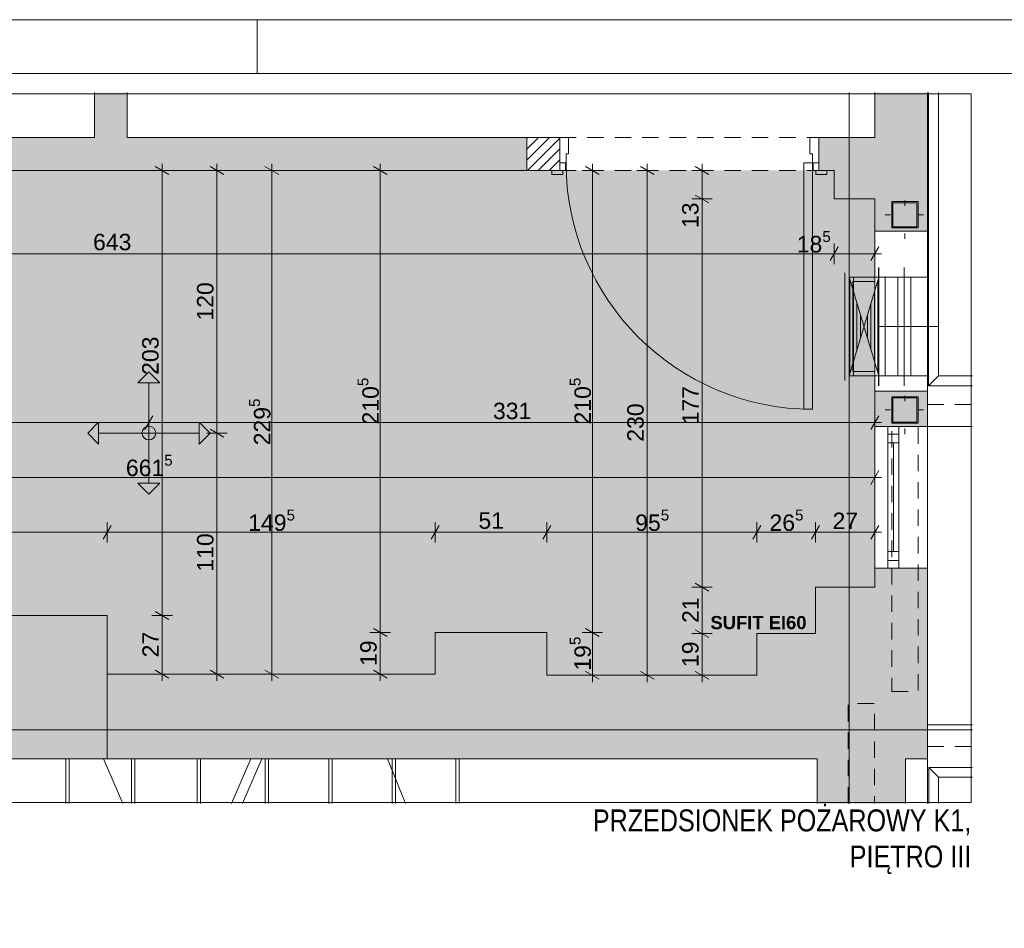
# Paper-space layout 'A-56 UKŁAD SUFITÓW PODWIESZONYCH' of a CAD drawing. Header units: millimetres. Extents: x 0 to 800, y 0 to 594.
# Tile 27 of 27: x 598 to 688, y 511 to 594. Entities that reach past the tile are written whole.
import ezdxf
from ezdxf.xclip import XClip

# ---------------------------------------------------------------- set-up
doc = ezdxf.new("R2010")
doc.units = ezdxf.units.MM
doc.header["$MEASUREMENT"] = 0
doc.header["$XCLIPFRAME"] = 0
for name, pattern in [('DASHDOT', [254, 127, -63.5, 0, -63.5]), ('DASHDOTX2', [1000, 500, -250, 0, -250]), ('DOT2', [3, 0.5, -2.5]), ('GESTRICHELT2', [93.75, 62.5, -31.25]), ('Przer. długie kreski', [2.5, 1.5, -1]), ('PRZERYWANA_DU_A', [550, 350, -200])]:
    doc.linetypes.add(name, pattern=pattern)
for name, color, linetype, lineweight in [('A_Arkusz_Nr_pióra__1', 7, 'Continuous', 20), ('A_opis_Nr_pióra__1', 7, 'Continuous', 20), ('A_sufity projektowane wymiary_Nr_pióra__1', 7, 'Continuous', 20), ('A_sufity projektowane wymiary_Nr_pióra__2', 8, 'Continuous', 13), ('A_ściany proj_Nr_pióra__1', 7, 'Continuous', 20), ('A_ściany_Nr_pióra__1', 7, 'Continuous', 20), ('Drzwi Archicad_Nr_pióra__3', 252, 'Continuous', 13)]:
    doc.layers.add(name, color=color, linetype=linetype, lineweight=lineweight)
for name, color, linetype, lineweight, true_color in [('A_Arkusz_Nr_pióra__237', 7, 'Continuous', 5, 0x343434), ('A_konstrukcja stalowa_Nr_pióra__10', 7, 'Continuous', 13, 0x4b4b4b), ('A_osie_Nr_pióra__16', 7, 'Continuous', 5, 0x0f0f0f), ('A_sanitarne_Nr_pióra__6', 7, 'Continuous', 13, 0xa9a9a9), ('A_schody_Nr_pióra__10', 7, 'Continuous', 13, 0x4b4b4b), ('A_schody_Nr_pióra__4', 7, 'Continuous', 18, 0x4b4b4b), ('A_sufity projektowane opisy_Nr_pióra__19', 7, 'Continuous', 5, 0x191919), ('A_sufity projektowane opisy_Nr_pióra__8', 7, 'Continuous', 13, 0x4c4c4c), ('A_ściany_Nr_pióra__10', 7, 'Continuous', 13, 0x4b4b4b), ('A_ściany_Nr_pióra__19', 7, 'Continuous', 5, 0x191919), ('Nowe_A_sufity projektowane opisy_Nr_pióra__19', 7, 'Continuous', 5, 0x191919), ('Okna Archicada_Nr_pióra__19', 7, 'Continuous', 5, 0x191919)]:
    doc.layers.add(name, color=color, linetype=linetype, lineweight=lineweight, true_color=true_color)
for name, color, linetype in [('A_konstrukcja stalowa', 7, 'Continuous'), ('A_sufity projektowane', 7, 'Continuous'), ('A_ściany', 7, 'Continuous'), ('A_ściany proj', 7, 'Continuous'), ('Nowe_A_strefy', 7, 'Continuous'), ('Nowe_A_sufity projektowane opisy', 7, 'Continuous')]:
    doc.layers.add(name, color=color, linetype=linetype)
doc.styles.add('STYL_AUTOMATYCZNY_1', font='arial.ttf')
doc.styles.add('STYL_AUTOMATYCZNY_2', font='ARIALN.TTF')
doc.styles.add('STYL_AUTOMATYCZNY_3', font='arial.ttf')
doc.styles.add('STYL_AUTOMATYCZNY_4', font='arial.ttf')

# ---------------------------------------------------------------- blocks, each defined once
blk = doc.blocks.new('Rysunek_8_8', base_point=(-3536.63, -360.917))
at = {"layer": 'A_konstrukcja stalowa', "linetype": 'Continuous', "lineweight": 0, "true_color": 0x252525}
h = blk.add_hatch(color=250, dxfattribs=at)
h.paths.add_polyline_path([(677.85, 575.013), (680.25, 575.013), (680.25, 577.413), (677.85, 577.413)])
h.paths.add_polyline_path([(677.95, 575.113), (677.95, 577.313), (680.15, 577.313), (680.15, 575.113)], flags=0)
h = blk.add_hatch(color=250, dxfattribs=at)
h.paths.add_polyline_path([(677.85, 557.213), (680.25, 557.213), (680.25, 559.613), (677.85, 559.613)])
h.paths.add_polyline_path([(677.95, 557.313), (677.95, 559.513), (680.15, 559.513), (680.15, 557.313)], flags=0)
at = {"layer": 'A_sufity projektowane', "linetype": 'Continuous', "lineweight": 0, "true_color": 0x4b4b4b}
h = blk.add_hatch(dxfattribs=at)
h.set_pattern_fill('do_wyburzenia_0008', color=251, style=0, pattern_type=2)
h.set_pattern_definition([(0, (616.9411, 553.9826), (0, 0.75), [0, -0.75])])
h.paths.add_polyline_path([(543.964, 539.673), (547.02, 539.673), (547.02, 532.353), (576.64, 532.353), (576.64, 539.673), (606.34, 539.673), (606.34, 534.313), (636.22, 534.313), (636.22, 538.113), (646.42, 538.113), (646.42, 534.213), (665.56, 534.213), (665.56, 538.013), (670.9, 538.013), (670.9, 542.253), (676.3, 542.253), (676.3, 577.653), (672.6, 577.653), (672.6, 580.253), (543.964, 580.253)])
at = {"layer": 'A_ściany', "linetype": 'Continuous', "lineweight": 0, "true_color": 0x000000}
for points in [[(605.164, 583.253), (608.164, 583.253), (608.164, 587.353), (605.164, 587.353)], [(676.3, 587.353), (676.3, 583.253), (681.1, 583.253), (681.1, 587.353)], [(571.66, 580.253), (644.6, 580.253), (644.6, 583.253), (571.66, 583.253)], [(671.2, 583.253), (671.2, 580.253), (672.6, 580.253), (672.6, 583.253)], [(672.6, 583.253), (672.6, 577.653), (681.1, 577.653), (681.1, 583.253)], [(681.1, 577.653), (676.3, 577.653), (676.3, 574.713), (678.5, 574.713), (681.1, 574.713)], [(678.5, 560.113), (676.3, 560.113), (676.3, 556.913), (681.1, 556.913), (681.1, 560.113)], [(676.3, 542.253), (681.1, 542.253), (681.1, 543.993), (676.3, 543.993)], [(670.9, 542.253), (670.9, 538.013), (681.1, 526.613), (681.1, 542.253)], [(606.34, 539.673), (576.64, 539.673), (576.64, 528.353), (576.34, 528.353), (576.34, 526.613), (606.34, 526.613)], [(646.42, 538.113), (636.22, 538.113), (636.22, 526.613), (646.42, 526.613)], [(670.9, 538.013), (665.56, 538.013), (665.56, 526.613), (681.1, 526.613)], [(636.22, 534.313), (606.34, 534.313), (606.34, 526.613), (636.22, 526.613)], [(665.56, 534.213), (646.42, 534.213), (646.42, 526.613), (665.56, 526.613)], [(679.1, 526.613), (671.06, 526.613), (671.06, 522.513), (679.1, 522.513)]]:
    blk.add_hatch(color=18, dxfattribs=at).paths.add_polyline_path(points)
at = {"layer": 'A_ściany proj', "linetype": 'Continuous', "lineweight": 0, "true_color": 0x000000}
h = blk.add_hatch(dxfattribs=at)
h.set_pattern_fill('bloczki_ceramiczne_0008', color=18, style=0, pattern_type=2)
h.set_pattern_definition([(45, (-3536.6302, -360.9171), (-0.49497475, 0.49497475), [])])
h.paths.add_polyline_path([(644.6, 580.253), (647.6, 580.253), (647.6, 583.253), (644.6, 583.253)])
at = {"layer": 'Nowe_A_strefy', "linetype": 'Continuous', "lineweight": 0, "true_color": 0x191919}
blk.add_hatch(color=250, dxfattribs=at).paths.add_polyline_path([(610.132, 556.926, 1), (610.132, 555.679, 0.414214), (610.755, 556.303, 0.414214)])
at = {"layer": 'Nowe_A_sufity projektowane opisy', "linetype": 'Continuous', "lineweight": 0, "true_color": 0x191919}
for points in [[(610.132, 561.881), (609.132, 560.881), (611.132, 560.881)], [(604.554, 556.303), (605.554, 555.303), (605.554, 557.303)], [(615.71, 556.303), (614.71, 557.303), (614.71, 555.303)], [(610.132, 550.724), (611.132, 551.724), (609.132, 551.724)]]:
    blk.add_hatch(color=250, dxfattribs=at).paths.add_polyline_path(points)
at = {"layer": 'A_konstrukcja stalowa_Nr_pióra__10', "color": 251, "linetype": 'DOT2', "lineweight": 13, "true_color": 0x4b4b4b}
for p, q in [((679.05, 574.013), (679.05, 578.413)), ((677.25, 576.213), (680.85, 576.213)), ((679.05, 556.213), (679.05, 560.613)), ((677.25, 558.413), (680.85, 558.413))]:
    blk.add_line(p, q, dxfattribs=at)
at = {"layer": 'A_konstrukcja stalowa_Nr_pióra__10', "color": 251, "linetype": 'Continuous', "lineweight": 13, "true_color": 0x4b4b4b}
for p, q in [((680.25, 577.413), (677.85, 577.413)), ((677.85, 577.413), (677.85, 575.013)), ((677.95, 575.113), (677.95, 577.313)), ((677.95, 577.313), (680.15, 577.313)), ((680.15, 577.313), (680.15, 575.113)), ((680.25, 575.013), (680.25, 577.413)), ((677.85, 575.013), (680.25, 575.013)), ((680.15, 575.113), (677.95, 575.113)), ((680.25, 559.613), (677.85, 559.613)), ((677.85, 559.613), (677.85, 557.213)), ((677.95, 557.313), (677.95, 559.513)), ((677.95, 559.513), (680.15, 559.513)), ((680.15, 559.513), (680.15, 557.313)), ((680.25, 557.213), (680.25, 559.613)), ((677.85, 557.213), (680.25, 557.213)), ((680.15, 557.313), (677.95, 557.313))]:
    blk.add_line(p, q, dxfattribs=at)
at = {"layer": 'A_konstrukcja stalowa_Nr_pióra__10', "color": 251, "linetype": 'Przer. długie kreski', "lineweight": 13, "true_color": 0x4b4b4b, "flags": 128}
blk.add_lwpolyline([(677.85, 532.733), (680.25, 532.733), (680.25, 557.213), (677.85, 557.213)], close=True, dxfattribs=at)
blk.add_lwpolyline([(673.88, 522.513), (673.88, 531.653), (676.28, 531.653), (676.28, 522.513)], dxfattribs=at)
at = {"layer": 'A_osie_Nr_pióra__16', "color": 250, "linetype": 'DASHDOTX2', "lineweight": 5, "true_color": 0x0f0f0f}
for p, q in [((673.964, 587.353), (673.964, 522.513)), ((685.2, 529.233), (537.364, 529.233))]:
    blk.add_line(p, q, dxfattribs=at)
at = {"layer": 'A_sanitarne_Nr_pióra__6', "color": 253, "linetype": 'Continuous', "lineweight": 13, "true_color": 0xa9a9a9}
for p, q in [((681.2, 587.353), (681.2, 560.613)), ((682.1, 561.513), (682.1, 587.353)), ((673.564, 570.913), (673.564, 561.113)), ((673.964, 560.613), (673.964, 571.413)), ((676.66, 560.613), (676.66, 571.413)), ((676.664, 560.613), (676.664, 571.413)), ((679, 560.613), (679, 571.413)), ((681.2, 570.513), (673.964, 570.513)), ((673.964, 561.513), (676.664, 570.513)), ((676.664, 561.513), (673.964, 570.513)), ((674.044, 561.779), (674.044, 570.246)), ((676.314, 570.113), (674.314, 570.113)), ((674.314, 570.113), (674.314, 561.913)), ((674.364, 561.513), (674.364, 570.513)), ((676.314, 561.913), (676.314, 570.113)), ((676.584, 561.779), (676.584, 570.246)), ((677.26, 561.513), (677.26, 570.513)), ((678.4, 561.513), (678.4, 570.513)), ((679.6, 561.513), (679.6, 570.513)), ((674.361, 562.838), (674.361, 569.188)), ((676.266, 562.838), (676.266, 569.188)), ((674.679, 563.896), (674.679, 568.129)), ((675.949, 563.896), (675.949, 568.129)), ((674.996, 564.954), (674.996, 567.071)), ((675.631, 564.954), (675.631, 567.071)), ((674.314, 561.913), (676.314, 561.913)), ((681.2, 561.513), (673.964, 561.513)), ((681.2, 560.613), (682.1, 561.513)), ((685.2, 561.513), (682.1, 561.513)), ((681.2, 560.613), (685.2, 560.613)), ((681.221, 525.813), (682.121, 524.913)), ((681.221, 525.813), (681.221, 522.513)), ((685.2, 525.813), (681.221, 525.813)), ((681.221, 525.813), (682.121, 524.913)), ((681.221, 525.813), (681.221, 522.513)), ((685.2, 525.813), (681.221, 525.813)), ((682.121, 522.513), (682.121, 524.913)), ((682.121, 524.913), (685.2, 524.913)), ((685.2, 524.913), (682.121, 524.913)), ((685.2, 524.913), (682.121, 524.913)), ((682.121, 522.513), (682.121, 524.913)), ((685.2, 524.913), (682.121, 524.913))]:
    blk.add_line(p, q, dxfattribs=at)
at = {"layer": 'A_sanitarne_Nr_pióra__6', "color": 253, "linetype": 'DASHDOT', "lineweight": 13, "true_color": 0xa9a9a9}
for p, q in [((679, 566.013), (676.66, 566.013)), ((676.66, 566.013), (676.66, 566.013)), ((681.2, 566.013), (679, 566.013)), ((682.1, 566.013), (681.2, 566.013))]:
    blk.add_line(p, q, dxfattribs=at)
at = {"layer": 'A_schody_Nr_pióra__10', "color": 251, "linetype": 'GESTRICHELT2', "lineweight": 13, "true_color": 0x4b4b4b}
for p, q in [((602.872, 526.613), (602.872, 522.513)), ((608.86, 526.613), (608.86, 522.513)), ((614.848, 526.613), (614.848, 522.513)), ((621.038, 526.613), (621.038, 522.513)), ((626.832, 526.613), (626.832, 522.513)), ((632.626, 526.613), (632.626, 522.513)), ((638.42, 526.613), (638.42, 522.513))]:
    blk.add_line(p, q, dxfattribs=at)
at = {"layer": 'A_schody_Nr_pióra__4', "color": 251, "linetype": 'Continuous', "lineweight": 18, "true_color": 0x4b4b4b}
for p, q in [((602.572, 526.613), (602.572, 522.513)), ((606.002, 526.613), (607.769, 522.513)), ((608.56, 526.613), (608.56, 522.513)), ((614.548, 526.613), (614.548, 522.513)), ((617.676, 522.513), (619.442, 526.613)), ((618.676, 522.513), (620.442, 526.613)), ((620.738, 526.613), (620.738, 522.513)), ((626.532, 526.613), (626.532, 522.513)), ((631.884, 526.613), (633.523, 522.513)), ((632.326, 526.613), (632.326, 522.513)), ((638.12, 526.613), (638.12, 522.513))]:
    blk.add_line(p, q, dxfattribs=at)
at = {"layer": 'A_sufity projektowane opisy_Nr_pióra__19', "color": 250, "linetype": 'PRZERYWANA_DU_A', "lineweight": 5, "true_color": 0x191919, "flags": 128}
blk.add_lwpolyline([(537.464, 587.253), (685.1, 587.253), (685.1, 522.613), (537.464, 522.613)], close=True, dxfattribs=at)
at = {"layer": 'A_sufity projektowane wymiary_Nr_pióra__1', "color": 7, "linetype": 'Continuous', "lineweight": 20}
for p, q in [((611.965, 579.892), (610.715, 580.613)), ((616.965, 579.892), (615.715, 580.613)), ((621.965, 579.892), (620.715, 580.613)), ((631.845, 579.892), (630.595, 580.613)), ((651.185, 579.892), (649.935, 580.613)), ((656.185, 579.892), (654.935, 580.613)), ((661.185, 579.892), (659.935, 580.613)), ((659.935, 578.013), (661.185, 577.292)), ((672.961, 573.278), (672.239, 572.028)), ((675.939, 572.028), (676.661, 573.278)), ((610.493, 557.878), (609.771, 556.628)), ((675.939, 556.628), (676.661, 557.878)), ((615.715, 556.663), (616.965, 555.942)), ((675.939, 551.628), (676.661, 552.878)), ((606.701, 547.878), (605.979, 546.628)), ((636.581, 547.878), (635.859, 546.628)), ((646.781, 547.878), (646.059, 546.628)), ((665.921, 547.878), (665.199, 546.628)), ((671.261, 547.878), (670.539, 546.628)), ((675.939, 546.628), (676.661, 547.878)), ((659.935, 542.613), (661.185, 541.892)), ((610.715, 540.033), (611.965, 539.312)), ((630.595, 538.473), (631.845, 537.752)), ((649.935, 538.473), (651.185, 537.752)), ((659.935, 538.373), (661.185, 537.652)), ((610.715, 534.673), (611.965, 533.952)), ((615.715, 534.673), (616.965, 533.952)), ((620.715, 534.673), (621.965, 533.952)), ((630.595, 534.673), (631.845, 533.952)), ((649.935, 534.573), (651.185, 533.852)), ((654.935, 534.573), (656.185, 533.852)), ((659.935, 534.573), (661.185, 533.852))]:
    blk.add_line(p, q, dxfattribs=at)
at = {"layer": 'A_sufity projektowane wymiary_Nr_pióra__2', "color": 8, "linetype": 'Continuous', "lineweight": 13}
for p, q in [((611.34, 580.253), (611.34, 580.864)), ((616.34, 580.253), (616.34, 580.864)), ((621.34, 580.253), (621.34, 580.864)), ((631.22, 580.253), (631.22, 580.864)), ((650.56, 580.253), (650.56, 580.864)), ((655.56, 580.253), (655.56, 580.864)), ((660.56, 580.253), (660.56, 580.864)), ((612.277, 580.253), (610.402, 580.253)), ((611.34, 539.673), (611.34, 580.253)), ((617.277, 580.253), (615.402, 580.253)), ((616.34, 556.303), (616.34, 580.253)), ((622.278, 580.253), (620.403, 580.253)), ((621.34, 534.313), (621.34, 580.253)), ((632.157, 580.253), (630.282, 580.253)), ((631.22, 538.113), (631.22, 580.253)), ((651.497, 580.253), (649.622, 580.253)), ((650.56, 538.113), (650.56, 580.253)), ((656.498, 580.253), (654.623, 580.253)), ((655.56, 534.213), (655.56, 580.253)), ((661.497, 580.253), (659.622, 580.253)), ((660.56, 577.653), (660.56, 580.253)), ((661.497, 577.653), (659.622, 577.653)), ((660.56, 542.253), (660.56, 577.653)), ((672.6, 571.715), (672.6, 573.59)), ((676.3, 571.715), (676.3, 573.59)), ((543.964, 572.653), (672.6, 572.653)), ((672.6, 572.653), (676.3, 572.653)), ((676.3, 572.653), (676.911, 572.653)), ((610.132, 556.315), (610.132, 558.19)), ((676.3, 556.315), (676.3, 558.19)), ((543.964, 557.253), (610.132, 557.253)), ((610.132, 557.253), (676.3, 557.253)), ((676.3, 557.253), (676.911, 557.253)), ((617.277, 556.303), (615.402, 556.303)), ((616.34, 534.313), (616.34, 556.303)), ((676.3, 551.315), (676.3, 553.19)), ((543.964, 552.253), (676.3, 552.253)), ((676.3, 552.253), (676.911, 552.253)), ((606.34, 546.315), (606.34, 548.19)), ((636.22, 546.315), (636.22, 548.19)), ((646.42, 546.315), (646.42, 548.19)), ((665.56, 546.315), (665.56, 548.19)), ((670.9, 546.315), (670.9, 548.19)), ((676.3, 546.315), (676.3, 548.19)), ((576.64, 547.253), (606.34, 547.253)), ((606.34, 547.253), (636.22, 547.253)), ((636.22, 547.253), (646.42, 547.253)), ((646.42, 547.253), (665.56, 547.253)), ((665.56, 547.253), (670.9, 547.253)), ((670.9, 547.253), (676.3, 547.253)), ((676.3, 547.253), (676.911, 547.253)), ((661.497, 542.253), (659.622, 542.253)), ((660.56, 538.013), (660.56, 542.253)), ((612.277, 539.673), (610.402, 539.673)), ((611.34, 534.313), (611.34, 539.673)), ((632.157, 538.113), (630.282, 538.113)), ((631.22, 534.313), (631.22, 538.113)), ((651.497, 538.113), (649.622, 538.113)), ((650.56, 534.213), (650.56, 538.113)), ((661.497, 538.013), (659.622, 538.013)), ((660.56, 534.213), (660.56, 538.013)), ((612.277, 534.313), (610.402, 534.313)), ((611.34, 533.701), (611.34, 534.313)), ((617.277, 534.313), (615.402, 534.313)), ((616.34, 533.701), (616.34, 534.313)), ((622.278, 534.313), (620.403, 534.313)), ((621.34, 533.701), (621.34, 534.313)), ((632.157, 534.313), (630.282, 534.313)), ((631.22, 533.701), (631.22, 534.313)), ((651.497, 534.213), (649.622, 534.213)), ((650.56, 533.601), (650.56, 534.213)), ((656.498, 534.213), (654.623, 534.213)), ((655.56, 533.601), (655.56, 534.213)), ((661.497, 534.213), (659.622, 534.213)), ((660.56, 533.601), (660.56, 534.213))]:
    blk.add_line(p, q, dxfattribs=at)
at = {"layer": 'A_ściany proj_Nr_pióra__1', "color": 7, "linetype": 'Continuous', "lineweight": 20, "flags": 128}
for points in [[(647.6, 583.253), (644.6, 583.253)], [(644.6, 583.253), (644.6, 580.253)], [(647.6, 580.253), (647.6, 583.253)], [(644.6, 580.253), (647.6, 580.253)]]:
    blk.add_lwpolyline(points, dxfattribs=at)
at = {"layer": 'A_ściany_Nr_pióra__1', "color": 7, "linetype": 'Continuous', "lineweight": 20}
for p, q in [((647.6, 583.253), (647.6, 580.953)), ((671.2, 583.253), (671.2, 580.953)), ((647.6, 580.953), (647.6, 580.253)), ((671.2, 580.953), (671.2, 580.253)), ((647.6, 580.253), (646.86, 580.253)), ((671.2, 580.253), (671.94, 580.253)), ((678.5, 574.713), (676.3, 574.713)), ((678.5, 574.713), (681.1, 574.713)), ((678.5, 560.113), (676.3, 560.113)), ((678.5, 560.113), (681.1, 560.113)), ((681.1, 556.913), (676.3, 556.913)), ((681.1, 543.993), (676.3, 543.993)), ((671.06, 526.613), (671.06, 522.513)), ((681.1, 526.613), (681.1, 522.513))]:
    blk.add_line(p, q, dxfattribs=at)
at = {"layer": 'A_ściany_Nr_pióra__1', "color": 7, "linetype": 'Continuous', "lineweight": 20, "flags": 128}
for points in [[(605.164, 587.353), (605.164, 583.253)], [(608.164, 583.253), (608.164, 587.353)], [(676.3, 587.353), (676.3, 583.253)], [(681.1, 583.253), (681.1, 587.353)], [(605.164, 583.253), (571.66, 583.253)], [(644.6, 583.253), (608.164, 583.253)], [(644.6, 580.253), (644.6, 583.253)], [(672.6, 583.253), (671.2, 583.253)], [(676.3, 583.253), (672.6, 583.253)], [(681.1, 577.653), (681.1, 583.253)], [(571.66, 580.253), (644.6, 580.253)], [(671.2, 580.253), (672.6, 580.253)], [(672.6, 580.253), (672.6, 577.653)], [(672.6, 577.653), (676.3, 577.653)], [(676.3, 577.653), (676.3, 574.713)], [(681.1, 574.713), (681.1, 577.653)], [(676.3, 560.113), (676.3, 556.913)], [(681.1, 556.913), (681.1, 560.113)], [(676.3, 543.993), (676.3, 542.253)], [(681.1, 542.253), (681.1, 543.993)], [(670.9, 542.253), (670.9, 538.013)], [(676.3, 542.253), (670.9, 542.253)], [(681.1, 526.613), (681.1, 542.253)], [(606.34, 539.673), (576.64, 539.673)], [(606.34, 526.613), (606.34, 539.673)], [(646.42, 538.113), (636.22, 538.113)], [(636.22, 538.113), (636.22, 534.313)], [(646.42, 534.213), (646.42, 538.113)], [(670.9, 538.013), (665.56, 538.013)], [(665.56, 538.013), (665.56, 534.213)], [(636.22, 534.313), (606.34, 534.313)], [(665.56, 534.213), (646.42, 534.213)], [(576.34, 526.613), (606.34, 526.613)], [(606.34, 526.613), (636.22, 526.613)], [(636.22, 526.613), (646.42, 526.613)], [(646.42, 526.613), (665.56, 526.613)], [(665.56, 526.613), (671.06, 526.613)], [(671.06, 526.613), (671.06, 522.513)], [(679.1, 522.513), (679.1, 526.613)], [(679.1, 526.613), (681.1, 526.613)]]:
    blk.add_lwpolyline(points, dxfattribs=at)
at = {"layer": 'A_ściany_Nr_pióra__10', "color": 251, "linetype": 'Przer. długie kreski', "lineweight": 13, "true_color": 0x4b4b4b}
for p, q in [((681.1, 558.913), (685.2, 558.913)), ((681.1, 527.713), (685.2, 527.713))]:
    blk.add_line(p, q, dxfattribs=at)
at = {"layer": 'A_ściany_Nr_pióra__10', "color": 251, "linetype": 'Continuous', "lineweight": 13, "true_color": 0x4b4b4b}
for p, q in [((681.1, 556.913), (685.2, 556.913)), ((681.1, 529.713), (685.2, 529.713))]:
    blk.add_line(p, q, dxfattribs=at)
at = {"layer": 'A_ściany_Nr_pióra__19', "color": 250, "linetype": 'Continuous', "lineweight": 5, "true_color": 0x191919}
for p, q in [((676.3, 556.913), (676.3, 543.993)), ((681.1, 543.993), (681.1, 556.913))]:
    blk.add_line(p, q, dxfattribs=at)
at = {"layer": 'Drzwi Archicad_Nr_pióra__3', "color": 252, "linetype": 'Przer. długie kreski', "lineweight": 13}
for p, q in [((647.6, 583.253), (671.2, 583.253)), ((647.6, 580.253), (671.2, 580.253))]:
    blk.add_line(p, q, dxfattribs=at)
at = {"layer": 'Drzwi Archicad_Nr_pióra__3', "color": 252, "linetype": 'Continuous', "lineweight": 13}
for p, q in [((647.6, 580.953), (647.6, 583.253)), ((647.6, 583.253), (648.4, 583.253)), ((647.6, 583.253), (647.6, 580.953)), ((647.6, 583.253), (647.6, 580.953)), ((648.4, 583.253), (648.4, 581.753)), ((670.4, 581.753), (670.4, 583.253)), ((670.4, 583.253), (671.2, 583.253)), ((671.2, 583.253), (671.2, 580.953)), ((671.2, 583.253), (671.2, 580.953)), ((671.2, 583.253), (671.2, 580.953)), ((648.4, 581.753), (648.16, 581.753)), ((648.16, 581.753), (648.16, 580.953)), ((670.64, 581.753), (670.4, 581.753)), ((670.64, 580.953), (670.64, 581.753)), ((647.6, 580.253), (647.6, 580.953)), ((647.6, 580.953), (648.1, 580.953)), ((648.16, 580.953), (647.6, 580.953)), ((647.6, 580.953), (647.6, 580.253)), ((647.6, 580.953), (647.6, 580.253)), ((648.1, 580.953), (648.1, 580.253)), ((670.64, 580.953), (669.84, 580.953)), ((669.84, 580.953), (669.84, 558.473)), ((671.2, 580.953), (670.64, 580.953)), ((670.64, 558.473), (670.64, 580.953)), ((670.7, 580.253), (670.7, 580.953)), ((670.7, 580.953), (671.2, 580.953)), ((671.2, 580.953), (671.2, 580.253)), ((671.2, 580.953), (671.2, 580.253)), ((671.2, 580.953), (671.2, 580.253)), ((646.86, 579.873), (646.86, 580.253)), ((646.86, 580.253), (647.86, 580.253)), ((647.6, 580.253), (646.86, 580.253)), ((647.6, 580.253), (646.86, 580.253)), ((647.86, 579.873), (646.86, 579.873)), ((648.1, 580.253), (647.6, 580.253)), ((647.86, 580.253), (647.86, 579.873)), ((671.2, 580.253), (670.7, 580.253)), ((670.94, 580.253), (671.94, 580.253)), ((670.94, 579.873), (670.94, 580.253)), ((671.94, 579.873), (670.94, 579.873)), ((671.2, 580.253), (671.94, 580.253)), ((671.2, 580.253), (671.94, 580.253)), ((671.94, 580.253), (671.94, 579.873)), ((669.84, 558.473), (670.64, 558.473))]:
    blk.add_line(p, q, dxfattribs=at)
blk.add_arc((670.64, 580.953), 22.48, 180, 270, dxfattribs=at)
at = {"layer": 'Nowe_A_sufity projektowane opisy_Nr_pióra__19', "color": 250, "linetype": 'Continuous', "lineweight": 5, "true_color": 0x191919}
for p, q in [((610.132, 561.881), (609.132, 560.881)), ((610.132, 561.881), (611.132, 560.881)), ((611.132, 560.881), (609.132, 560.881)), ((610.132, 556.303), (610.132, 560.881)), ((604.554, 556.303), (605.554, 557.303)), ((605.554, 557.303), (605.554, 555.303)), ((614.71, 555.303), (614.71, 557.303)), ((615.71, 556.303), (614.71, 557.303)), ((604.554, 556.303), (605.554, 555.303)), ((610.132, 556.303), (605.554, 556.303)), ((610.132, 556.303), (614.71, 556.303)), ((610.132, 556.303), (610.132, 551.724)), ((615.71, 556.303), (614.71, 555.303)), ((609.132, 551.724), (611.132, 551.724)), ((610.132, 550.724), (609.132, 551.724)), ((610.132, 550.724), (611.132, 551.724))]:
    blk.add_line(p, q, dxfattribs=at)
blk.add_circle((610.132, 556.303), 0.623, dxfattribs=at)
blk.add_circle((610.132, 556.303), 0.623, dxfattribs=at)
at = {"layer": 'Okna Archicada_Nr_pióra__19', "color": 250, "linetype": 'Continuous', "lineweight": 5, "true_color": 0x191919}
for p, q in [((678.5, 574.713), (676.3, 574.713)), ((676.3, 574.713), (676.3, 560.113)), ((678.5, 574.713), (681.1, 574.713)), ((681.1, 574.713), (681.1, 560.113)), ((678.5, 560.113), (676.3, 560.113)), ((678.5, 560.113), (681.1, 560.113)), ((677.5, 543.993), (677.5, 556.913)), ((677.5, 556.913), (678.5, 556.913)), ((678.5, 556.913), (678.5, 543.993)), ((678.5, 556.213), (677.5, 556.213)), ((677.5, 555.413), (678.5, 555.413)), ((678, 545.493), (678, 555.413)), ((677.5, 545.493), (678.5, 545.493)), ((678.5, 544.693), (677.5, 544.693)), ((678.5, 543.993), (677.5, 543.993))]:
    blk.add_line(p, q, dxfattribs=at)
at = {"layer": 'A_sufity projektowane opisy_Nr_pióra__8', "color": 251, "linetype": 'Continuous', "lineweight": 13, "true_color": 0x4c4c4c, "insert": (665.705, 539.014), "char_height": 1.2, "attachment_point": 5, "style": 'STYL_AUTOMATYCZNY_3'}
blk.add_mtext('\\A1;{\\pqc;\\fArial|b1|i0|c238|p0;\\W1.000000;SUFIT EI\\fArial|b1|i0|c238|p0;\\W1.000000;6\\fArial|b1|i0|c238|p0;\\W1.000000;0}', dxfattribs=at)
at = {"layer": 'A_sufity projektowane wymiary_Nr_pióra__1', "color": 7, "linetype": 'Continuous', "lineweight": 20, "char_height": 1.5, "attachment_point": 7, "style": 'STYL_AUTOMATYCZNY_1'}
for s, insert in [('\\A1;{\\pql;\\fArial|b0|i0|c238|p0;\\W1.000000;18\\fArial|b0|i0|c238|p0;\\W1.000000;\\A1{\\H.66x;\\S5^  ;}}', (669.195, 572.345)), ('\\A1;{\\pql;\\fArial|b0|i0|c238|p0;\\W1.000000;661\\fArial|b0|i0|c238|p0;\\W1.000000;\\A1{\\H.66x;\\S5^  ;}}', (608.038, 551.945)), ('\\A1;{\\pql;\\fArial|b0|i0|c238|p0;\\W1.000000;149\\fArial|b0|i0|c238|p0;\\W1.000000;\\A1{\\H.66x;\\S5^  ;}}', (619.186, 546.945)), ('\\A1;{\\pql;\\fArial|b0|i0|c238|p0;\\W1.000000;95\\fArial|b0|i0|c238|p0;\\W1.000000;\\A1{\\H.66x;\\S5^  ;}}', (654.468, 546.945)), ('\\A1;{\\pql;\\fArial|b0|i0|c238|p0;\\W1.000000;26\\fArial|b0|i0|c238|p0;\\W1.000000;\\A1{\\H.66x;\\S5^  ;}}', (666.708, 546.945))]:
    blk.add_mtext(s, dxfattribs=dict(at, insert=insert))
at = {"layer": 'A_sufity projektowane wymiary_Nr_pióra__1', "color": 7, "linetype": 'Continuous', "lineweight": 20, "char_height": 1.5, "attachment_point": 7, "rotation": 90, "style": 'STYL_AUTOMATYCZNY_4'}
for s, insert, width in [('\\A1;{\\pql;\\fArial|b0|i0|c238|p0;\\W1.000000;13}', (660.26, 575.003), 2.28817), ('\\A1;{\\pql;\\fArial|b0|i0|c238|p0;\\W1.000000;120}', (616.04, 566.561), 3.43226), ('\\A1;{\\pql;\\fArial|b0|i0|c238|p0;\\W1.000000;203}', (611.04, 561.61), 3.43226), ('\\A1;{\\pql;\\fArial|b0|i0|c238|p0;\\W1.000000;177}', (660.26, 557.092), 3.43226), ('\\A1;{\\pql;\\fArial|b0|i0|c238|p0;\\W1.000000;230}', (655.26, 555.516), 3.43226), ('\\A1;{\\pql;\\fArial|b0|i0|c238|p0;\\W1.000000;110}', (616.04, 543.668), 3.27958), ('\\A1;{\\pql;\\fArial|b0|i0|c238|p0;\\W1.000000;21}', (660.26, 538.988), 2.28817), ('\\A1;{\\pql;\\fArial|b0|i0|c238|p0;\\W1.000000;27}', (611.04, 535.848), 2.28817), ('\\A1;{\\pql;\\fArial|b0|i0|c238|p0;\\W1.000000;19}', (630.92, 535.068), 2.28817), ('\\A1;{\\pql;\\fArial|b0|i0|c238|p0;\\W1.000000;19}', (660.26, 534.968), 2.28817)]:
    blk.add_mtext(s, dxfattribs=dict(at, insert=insert, width=width))
at = {"layer": 'A_sufity projektowane wymiary_Nr_pióra__1', "color": 7, "linetype": 'Continuous', "lineweight": 20, "char_height": 1.5, "attachment_point": 7, "style": 'STYL_AUTOMATYCZNY_4'}
for s, insert, width in [('\\A1;{\\pql;\\fArial|b0|i0|c238|p0;\\W1.000000;643}', (605.044, 572.953), 3.43226), ('\\A1;{\\pql;\\fArial|b0|i0|c238|p0;\\W1.000000;331}', (641.5, 557.553), 3.43226), ('\\A1;{\\pql;\\fArial|b0|i0|c238|p0;\\W1.000000;51}', (640.176, 547.553), 2.28817), ('\\A1;{\\pql;\\fArial|b0|i0|c238|p0;\\W1.000000;27}', (672.456, 547.553), 2.28817)]:
    blk.add_mtext(s, dxfattribs=dict(at, insert=insert, width=width))
at = {"layer": 'A_sufity projektowane wymiary_Nr_pióra__1', "color": 7, "linetype": 'Continuous', "lineweight": 20, "char_height": 1.5, "attachment_point": 7, "rotation": 90, "style": 'STYL_AUTOMATYCZNY_1'}
for s, insert in [('\\A1;{\\pql;\\fArial|b0|i0|c238|p0;\\W1.000000;210\\fArial|b0|i0|c238|p0;\\W1.000000;\\A1{\\H.66x;\\S5^  ;}}', (631.528, 557.089)), ('\\A1;{\\pql;\\fArial|b0|i0|c238|p0;\\W1.000000;210\\fArial|b0|i0|c238|p0;\\W1.000000;\\A1{\\H.66x;\\S5^  ;}}', (650.868, 557.089)), ('\\A1;{\\pql;\\fArial|b0|i0|c238|p0;\\W1.000000;229\\fArial|b0|i0|c238|p0;\\W1.000000;\\A1{\\H.66x;\\S5^  ;}}', (621.648, 555.189)), ('\\A1;{\\pql;\\fArial|b0|i0|c238|p0;\\W1.000000;19\\fArial|b0|i0|c238|p0;\\W1.000000;\\A1{\\H.66x;\\S5^  ;}}', (650.868, 534.641))]:
    blk.add_mtext(s, dxfattribs=dict(at, insert=insert))

psp = doc.layouts.new('A-56 UKŁAD SUFITÓW PODWIESZONYCH')

# ---------------------------------------------------------------- linework, layer by layer
at = {"layer": 'A_Arkusz_Nr_pióra__1', "color": 7, "linetype": 'Continuous', "lineweight": 20}
psp.add_line((795.1, 589.1), (29.9, 589.1), dxfattribs=at)
at = {"layer": 'A_Arkusz_Nr_pióra__1', "color": 7, "linetype": 'Continuous', "lineweight": 20, "flags": 128}
psp.add_lwpolyline([(0, 594), (800, 594), (800, 0), (0, 0)], close=True, dxfattribs=at)
at = {"layer": 'A_Arkusz_Nr_pióra__237', "color": 250, "linetype": 'Continuous', "lineweight": 5, "true_color": 0x343434}
psp.add_line((620, 589.1), (620, 594), dxfattribs=at)

# ---------------------------------------------------------------- block references
at = {"color": 37, "linetype": 'Continuous', "lineweight": 5, "true_color": 0x656532}
ref = psp.add_blockref('Rysunek_8_8', (-3536.63, -360.917), dxfattribs=at)
XClip(ref).set_block_clipping_path([(537.3639994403, 522.5125723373), (685.1999994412, 587.3525723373)])

# ---------------------------------------------------------------- texts
at = {"layer": 'A_opis_Nr_pióra__1', "color": 7, "linetype": 'Continuous', "lineweight": 20, "insert": (685.1, 516.085), "char_height": 2, "width": 42.79719, "attachment_point": 9, "line_spacing_factor": 0.987261, "style": 'STYL_AUTOMATYCZNY_2'}
psp.add_mtext('\\A1;{\\pqr;\\fArial Narrow|b0|i0|c238|p0;\\W1.000000;PRZEDSIONEK POŻAROWY K1, PIĘTRO \\fArial Narrow|b0|i0|c238|p0;\\W1.000000;I\\fArial Narrow|b0|i0|c238|p0;\\W1.000000;II}', dxfattribs=at)

doc.saveas('drawing.dxf')
